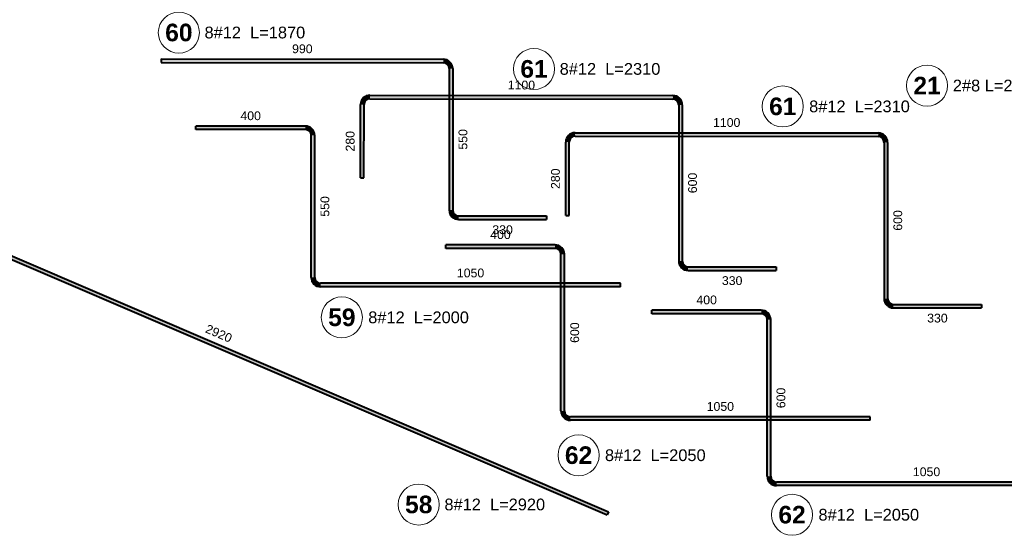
# Model space of a CAD drawing. Extents: x 40861 to 114399, y -71497 to -5875.
# Tile 35 of 45: x 99645 to 103002, y -37798 to -36040. Entities that reach past the tile are written whole.
import ezdxf

# ---------------------------------------------------------------- set-up
doc = ezdxf.new("R2010")
doc.units = 0
doc.header["$LTSCALE"] = 10
doc.header["$MEASUREMENT"] = 0
doc.layers.add('RCAD_opis rozkładu', color=7, linetype='Continuous')
doc.layers.add('RCAD_pręt wyrzucony', color=130, linetype='Continuous')
doc.styles.add('style1', font='arial.ttf')
doc.styles.add('style3', font='arialbd.ttf')

msp = doc.modelspace()

# ---------------------------------------------------------------- hatches: boundary and pattern name
at = {"layer": 'RCAD_pręt wyrzucony', "lineweight": 40}
for points in [[(100127.88178, -36185.57318), (100127.89414, -36173.57319), (101089.63191, -36174.56361), (101089.61955, -36186.5636)], [(101109.59896, -36206.56359), (101121.59896, -36206.56359), (101121.59896, -36689.04219), (101109.59896, -36689.04219)], [(100839.04138, -36309.23513), (100839.05267, -36297.23514), (101872.45696, -36298.20721), (101872.44568, -36310.20721)], [(100818.78741, -36579.2162), (100806.78742, -36579.20491), (100807.02258, -36329.20502), (100819.02258, -36329.21631)], [(101892.42686, -36330.2072), (101904.42686, -36330.2072), (101904.42686, -36862.67849), (101892.42686, -36862.67849)], [(100618.91021, -36402.46146), (100618.91021, -36414.46146), (100246.07854, -36414.46146), (100246.07854, -36402.46146)], [(101539.04138, -36437.0288), (101539.05267, -36425.0288), (102572.45696, -36426.00088), (102572.44568, -36438.00087)], [(100650.91021, -36918.53673), (100638.91021, -36918.53673), (100638.91021, -36434.46146), (100650.91021, -36434.46146)], [(101518.78741, -36707.00986), (101506.78742, -36706.99858), (101507.02258, -36456.99869), (101519.02258, -36457.00997)], [(102592.42686, -36458.00086), (102604.42686, -36458.00086), (102604.42686, -36990.47215), (102592.42686, -36990.47215)], [(98962.72238, -36577.11336), (98967.45239, -36566.0849), (101652.66678, -37717.75212), (101647.93676, -37728.78058)], [(101141.59896, -36721.04219), (101141.59896, -36709.04219), (101441.59896, -36709.04219), (101441.59896, -36721.04219)], [(101470.69502, -36807.77494), (101470.69502, -36819.77494), (101097.86335, -36819.77494), (101097.86335, -36807.77494)], [(101502.69502, -37373.85021), (101490.69502, -37373.85021), (101490.69502, -36839.77494), (101502.69502, -36839.77494)], [(101924.42686, -36894.67849), (101924.42686, -36882.67849), (102224.42686, -36882.67849), (102224.42686, -36894.67849)], [(101693.81826, -36938.53673), (101693.81826, -36950.53673), (100670.91021, -36950.53673), (100670.91021, -36938.53673)], [(102173.91241, -37030.48262), (102173.91241, -37042.48262), (101801.08074, -37042.48262), (101801.08074, -37030.48262)], [(102624.42686, -37022.47215), (102624.42686, -37010.47215), (102924.42686, -37010.47215), (102924.42686, -37022.47215)], [(102205.91241, -37596.5579), (102193.91241, -37596.5579), (102193.91241, -37062.48262), (102205.91241, -37062.48262)], [(102545.60307, -37393.85021), (102545.60307, -37405.85021), (101522.69502, -37405.85021), (101522.69502, -37393.85021)], [(103248.82046, -37616.5579), (103248.82046, -37628.5579), (102225.91241, -37628.5579), (102225.91241, -37616.5579)]]:
    msp.add_hatch(color=4, dxfattribs=at).paths.add_polyline_path(points, flags=0)
h = msp.add_hatch(color=4, dxfattribs=at)
edge = h.paths.add_edge_path(flags=0)
edge.add_line((101121.59896, -36206.56359), (101109.59896, -36206.56359))
edge.add_arc((101089.59896, -36206.56359), 20, 0, 89.94099559)
edge.add_line((101089.61955, -36186.5636), (101089.63191, -36174.56361))
edge.add_arc((101089.59896, -36206.56359), 32, 360, 449.94099559, ccw=False)
h = msp.add_hatch(color=4, dxfattribs=at)
edge = h.paths.add_edge_path(flags=0)
edge.add_line((100839.05267, -36297.23514), (100839.04138, -36309.23513))
edge.add_arc((100839.02257, -36329.23512), 20, 89.94610465, 179.94610465)
edge.add_line((100819.02258, -36329.21631), (100807.02258, -36329.20502))
edge.add_arc((100839.02257, -36329.23512), 32, 449.94610465, 539.94610465, ccw=False)
h = msp.add_hatch(color=4, dxfattribs=at)
edge = h.paths.add_edge_path(flags=0)
edge.add_line((101904.42686, -36330.2072), (101892.42686, -36330.2072))
edge.add_arc((101872.42686, -36330.2072), 20, 0, 89.94610465)
edge.add_line((101872.44568, -36310.20721), (101872.45696, -36298.20721))
edge.add_arc((101872.42686, -36330.2072), 32, 360, 449.94610465, ccw=False)
h = msp.add_hatch(color=4, dxfattribs=at)
edge = h.paths.add_edge_path(flags=0)
edge.add_line((100650.91021, -36434.46146), (100638.91021, -36434.46146))
edge.add_arc((100618.91021, -36434.46146), 20, 0, 90.00000005)
edge.add_line((100618.91021, -36414.46146), (100618.91021, -36402.46146))
edge.add_arc((100618.91021, -36434.46146), 32, 360, 450.00000005, ccw=False)
h = msp.add_hatch(color=4, dxfattribs=at)
edge = h.paths.add_edge_path(flags=0)
edge.add_line((101539.05267, -36425.0288), (101539.04138, -36437.0288))
edge.add_arc((101539.02257, -36457.02879), 20, 89.94610465, 179.94610465)
edge.add_line((101519.02258, -36457.00997), (101507.02258, -36456.99869))
edge.add_arc((101539.02257, -36457.02879), 32, 449.94610465, 539.94610465, ccw=False)
h = msp.add_hatch(color=4, dxfattribs=at)
edge = h.paths.add_edge_path(flags=0)
edge.add_line((102604.42686, -36458.00086), (102592.42686, -36458.00086))
edge.add_arc((102572.42686, -36458.00086), 20, 0, 89.94610465)
edge.add_line((102572.44568, -36438.00087), (102572.45696, -36426.00088))
edge.add_arc((102572.42686, -36458.00086), 32, 360, 449.94610465, ccw=False)
h = msp.add_hatch(color=4, dxfattribs=at)
edge = h.paths.add_edge_path(flags=0)
edge.add_line((101109.59896, -36689.04219), (101121.59896, -36689.04219))
edge.add_arc((101141.59896, -36689.04219), 20, -180, -90)
edge.add_line((101141.59896, -36709.04219), (101141.59896, -36721.04219))
edge.add_arc((101141.59896, -36689.04219), 32, 180, 270, ccw=False)
h = msp.add_hatch(color=4, dxfattribs=at)
edge = h.paths.add_edge_path(flags=0)
edge.add_line((101502.69502, -36839.77494), (101490.69502, -36839.77494))
edge.add_arc((101470.69502, -36839.77494), 20, 0, 90.00000005)
edge.add_line((101470.69502, -36819.77494), (101470.69502, -36807.77494))
edge.add_arc((101470.69502, -36839.77494), 32, 360, 450.00000005, ccw=False)
h = msp.add_hatch(color=4, dxfattribs=at)
edge = h.paths.add_edge_path(flags=0)
edge.add_line((101892.42686, -36862.67849), (101904.42686, -36862.67849))
edge.add_arc((101924.42686, -36862.67849), 20, -180, -90)
edge.add_line((101924.42686, -36882.67849), (101924.42686, -36894.67849))
edge.add_arc((101924.42686, -36862.67849), 32, 180, 270, ccw=False)
h = msp.add_hatch(color=4, dxfattribs=at)
edge = h.paths.add_edge_path(flags=0)
edge.add_line((100638.91021, -36918.53673), (100650.91021, -36918.53673))
edge.add_arc((100670.91021, -36918.53673), 20, -180, -90)
edge.add_line((100670.91021, -36938.53673), (100670.91021, -36950.53673))
edge.add_arc((100670.91021, -36918.53673), 32, 180, 270, ccw=False)
h = msp.add_hatch(color=4, dxfattribs=at)
edge = h.paths.add_edge_path(flags=0)
edge.add_line((102592.42686, -36990.47215), (102604.42686, -36990.47215))
edge.add_arc((102624.42686, -36990.47215), 20, -180, -90)
edge.add_line((102624.42686, -37010.47215), (102624.42686, -37022.47215))
edge.add_arc((102624.42686, -36990.47215), 32, 180, 270, ccw=False)
h = msp.add_hatch(color=4, dxfattribs=at)
edge = h.paths.add_edge_path(flags=0)
edge.add_line((102205.91241, -37062.48262), (102193.91241, -37062.48262))
edge.add_arc((102173.91241, -37062.48262), 20, 0, 90.00000005)
edge.add_line((102173.91241, -37042.48262), (102173.91241, -37030.48262))
edge.add_arc((102173.91241, -37062.48262), 32, 360, 450.00000005, ccw=False)
h = msp.add_hatch(color=4, dxfattribs=at)
edge = h.paths.add_edge_path(flags=0)
edge.add_line((101490.69502, -37373.85021), (101502.69502, -37373.85021))
edge.add_arc((101522.69502, -37373.85021), 20, -180, -90)
edge.add_line((101522.69502, -37393.85021), (101522.69502, -37405.85021))
edge.add_arc((101522.69502, -37373.85021), 32, 180, 270, ccw=False)
h = msp.add_hatch(color=4, dxfattribs=at)
edge = h.paths.add_edge_path(flags=0)
edge.add_line((102193.91241, -37596.5579), (102205.91241, -37596.5579))
edge.add_arc((102225.91241, -37596.5579), 20, -180, -90)
edge.add_line((102225.91241, -37616.5579), (102225.91241, -37628.5579))
edge.add_arc((102225.91241, -37596.5579), 32, 180, 270, ccw=False)

# ---------------------------------------------------------------- linework, layer by layer
at = {"layer": 'RCAD_opis rozkładu', "color": 8, "lineweight": 0}
msp.add_circle((102739.09742, -36264.45612), 70, dxfattribs=at)
at = {"layer": 'RCAD_pręt wyrzucony', "color": 4, "lineweight": 40}
for p, q in [((100127.89414, -36173.57319), (100127.88178, -36185.57318)), ((100127.88178, -36185.57318), (101089.61955, -36186.5636)), ((100127.89414, -36173.57319), (101089.63191, -36174.56361)), ((101109.59896, -36206.56359), (101109.59896, -36689.04219)), ((101121.59896, -36206.56359), (101121.59896, -36689.04219)), ((100839.04138, -36309.23513), (101872.44568, -36310.20721)), ((100839.05267, -36297.23514), (101872.45696, -36298.20721)), ((100806.78742, -36579.20491), (100807.02258, -36329.20502)), ((100818.78741, -36579.2162), (100819.02258, -36329.21631)), ((101892.42686, -36330.2072), (101892.42686, -36862.67849)), ((101904.42686, -36330.2072), (101904.42686, -36862.67849)), ((100618.91021, -36402.46146), (100246.07854, -36402.46146)), ((100246.07854, -36414.46146), (100246.07854, -36402.46146)), ((100618.91021, -36414.46146), (100246.07854, -36414.46146)), ((101539.05267, -36425.0288), (102572.45696, -36426.00088)), ((100638.91021, -36918.53673), (100638.91021, -36434.46146)), ((100650.91021, -36918.53673), (100650.91021, -36434.46146)), ((101506.78742, -36706.99858), (101507.02258, -36456.99869)), ((101518.78741, -36707.00986), (101519.02258, -36457.00997)), ((101539.04138, -36437.0288), (102572.44568, -36438.00087)), ((102592.42686, -36458.00086), (102592.42686, -36990.47215)), ((102604.42686, -36458.00086), (102604.42686, -36990.47215)), ((98962.72238, -36577.11336), (101647.93676, -37728.78058)), ((98967.45239, -36566.0849), (101652.66678, -37717.75212)), ((100806.78742, -36579.20491), (100818.78741, -36579.2162)), ((101141.59896, -36709.04219), (101441.59896, -36709.04219)), ((101141.59896, -36721.04219), (101441.59896, -36721.04219)), ((101441.59896, -36709.04219), (101441.59896, -36721.04219)), ((101506.78742, -36706.99858), (101518.78741, -36707.00986)), ((101470.69502, -36807.77494), (101097.86335, -36807.77494)), ((101097.86335, -36819.77494), (101097.86335, -36807.77494)), ((101470.69502, -36819.77494), (101097.86335, -36819.77494)), ((101490.69502, -37373.85021), (101490.69502, -36839.77494)), ((101502.69502, -37373.85021), (101502.69502, -36839.77494)), ((101924.42686, -36882.67849), (102224.42686, -36882.67849)), ((101924.42686, -36894.67849), (102224.42686, -36894.67849)), ((102224.42686, -36882.67849), (102224.42686, -36894.67849)), ((101693.81826, -36938.53673), (100670.91021, -36938.53673)), ((101693.81826, -36950.53673), (100670.91021, -36950.53673)), ((101693.81826, -36950.53673), (101693.81826, -36938.53673)), ((102173.91241, -37030.48262), (101801.08074, -37030.48262)), ((101801.08074, -37042.48262), (101801.08074, -37030.48262)), ((102624.42686, -37010.47215), (102924.42686, -37010.47215)), ((102624.42686, -37022.47215), (102924.42686, -37022.47215)), ((102924.42686, -37010.47215), (102924.42686, -37022.47215)), ((102173.91241, -37042.48262), (101801.08074, -37042.48262)), ((102193.91241, -37596.5579), (102193.91241, -37062.48262)), ((102205.91241, -37596.5579), (102205.91241, -37062.48262)), ((102545.60307, -37393.85021), (101522.69502, -37393.85021)), ((102545.60307, -37405.85021), (102545.60307, -37393.85021)), ((102545.60307, -37405.85021), (101522.69502, -37405.85021)), ((103248.82046, -37616.5579), (102225.91241, -37616.5579)), ((103248.82046, -37628.5579), (102225.91241, -37628.5579)), ((101652.66678, -37717.75212), (101647.93676, -37728.78058))]:
    msp.add_line(p, q, dxfattribs=at)
at = {"layer": 'RCAD_pręt wyrzucony', "color": 8, "lineweight": 0}
for centre in [(100187.67644, -36083.63676), (101398.71429, -36207.74158), (102246.99181, -36335.53488), (100743.46675, -37054.97667), (101550.68082, -37525.1373), (101005.70041, -37693.14784), (102278.65982, -37728.04878)]:
    msp.add_circle(centre, 70, dxfattribs=at)
at = {"layer": 'RCAD_pręt wyrzucony', "color": 4, "lineweight": 40}
for centre, radius, start, end in [((101089.59896, -36206.56359), 20, 0, 89.94099559), ((101089.59896, -36206.56359), 32, 0, 89.94099559), ((100839.02257, -36329.23512), 32, 89.94610465, 179.94610465), ((100839.02257, -36329.23512), 20, 89.94610465, 179.94610465), ((101872.42686, -36330.2072), 20, 0, 89.94610465), ((101872.42686, -36330.2072), 32, 0, 89.94610465), ((100618.91021, -36434.46146), 32, 0, 90.00000005), ((100618.91021, -36434.46146), 20, 0, 90.00000005), ((101539.02257, -36457.02879), 32, 89.94610465, 179.94610465), ((102572.42686, -36458.00086), 32, 0, 89.94610465), ((101539.02257, -36457.02879), 20, 89.94610465, 179.94610465), ((102572.42686, -36458.00086), 20, 0, 89.94610465), ((101141.59896, -36689.04219), 32, 180, 270), ((101141.59896, -36689.04219), 20, 180, 270), ((101470.69502, -36839.77494), 32, 0, 90.00000005), ((101470.69502, -36839.77494), 20, 0, 90.00000005), ((101924.42686, -36862.67849), 32, 180, 270), ((101924.42686, -36862.67849), 20, 180, 270), ((100670.91021, -36918.53673), 32, 180, 270), ((100670.91021, -36918.53673), 20, 180, 270), ((102624.42686, -36990.47215), 32, 180, 270), ((102624.42686, -36990.47215), 20, 180, 270), ((102173.91241, -37062.48262), 32, 0, 90.00000005), ((102173.91241, -37062.48262), 20, 0, 90.00000005), ((101522.69502, -37373.85021), 32, 180, 270), ((101522.69502, -37373.85021), 20, 180, 270), ((102225.91241, -37596.5579), 32, 180, 270), ((102225.91241, -37596.5579), 20, 180, 270)]:
    msp.add_arc(centre, radius, start, end, dxfattribs=at)

# ---------------------------------------------------------------- texts
at = {"layer": 'RCAD_opis rozkładu', "color": 1, "lineweight": 40, "insert": (102739.09742, -36264.45612), "char_height": 60, "attachment_point": 5, "style": 'style3'}
msp.add_mtext('21', dxfattribs=at)
at = {"layer": 'RCAD_opis rozkładu', "color": 2, "lineweight": 40, "insert": (102975.33207, -36264.45612), "char_height": 40, "attachment_point": 5, "style": 'style1'}
msp.add_mtext('2#8 L=2500', dxfattribs=at)
at = {"layer": 'RCAD_pręt wyrzucony', "color": 1, "lineweight": 40, "attachment_point": 5}
for s, insert, char_height, style in [('60', (100187.67644, -36083.63676), 60, 'style3'), ('61', (101398.71429, -36207.74158), 60, 'style3'), ('61', (102246.99181, -36335.53488), 60, 'style3'), ('330', (101291.59896, -36756.04219), 30, 'style1'), ('1050', (101182.36423, -36903.53673), 30, 'style1'), ('330', (102074.42686, -36929.67849), 30, 'style1'), ('59', (100743.46675, -37054.97667), 60, 'style3'), ('330', (102774.42686, -37057.47215), 30, 'style1'), ('1050', (102034.14905, -37358.85021), 30, 'style1'), ('62', (101550.68082, -37525.1373), 60, 'style3'), ('1050', (102737.36644, -37581.5579), 30, 'style1'), ('58', (101005.70041, -37693.14784), 60, 'style3'), ('62', (102278.65982, -37728.04878), 60, 'style3')]:
    msp.add_mtext(s, dxfattribs=dict(at, insert=insert, char_height=char_height, style=style))
at = {"layer": 'RCAD_pręt wyrzucony', "color": 2, "lineweight": 40, "char_height": 40, "style": 'style1'}
for s, insert, attachment_point in [('8#12  L=1870', (100446.89881, -36083.63676), 5), ('8#12  L=2310', (101657.93666, -36207.74158), 5), ('8#12  L=2310', (102336.99181, -36335.53488), 4), ('8#12  L=2000', (100833.46675, -37054.97667), 4), ('8#12  L=2050', (101640.68082, -37525.1373), 4), ('8#12  L=2920', (101264.92279, -37693.14784), 5), ('8#12  L=2050', (102368.65982, -37728.04878), 4)]:
    msp.add_mtext(s, dxfattribs=dict(at, insert=insert, attachment_point=attachment_point))
at = {"layer": 'RCAD_pręt wyrzucony', "color": 1, "lineweight": 40, "char_height": 30, "attachment_point": 5, "style": 'style1'}
for s, insert, rotation in [('990', (100608.79907, -36139.06842), 359.94099559), ('1100', (101355.78774, -36262.72119), 359.94610465), ('400', (100432.49437, -36367.46146), 0.00000005), ('1100', (102055.78774, -36390.51485), 359.94610465), ('280', (100771.90502, -36454.17204), 89.94610465), ('550', (101156.59896, -36447.80289), 90), ('280', (101471.90502, -36581.96571), 89.94610465), ('600', (101939.42686, -36596.44284), 90), ('550', (100685.91021, -36676.4991), 90), ('600', (102639.42686, -36724.23651), 90), ('400', (101284.27919, -36772.77494), 0.00000005), ('400', (101987.49658, -36995.48262), 0.00000005), ('2920', (100323.85548, -37109.75217), 336.7858895), ('600', (101537.69502, -37106.81257), 90), ('600', (102240.91241, -37329.52026), 90)]:
    msp.add_mtext(s, dxfattribs=dict(at, insert=insert, rotation=rotation))

doc.saveas('drawing.dxf')
